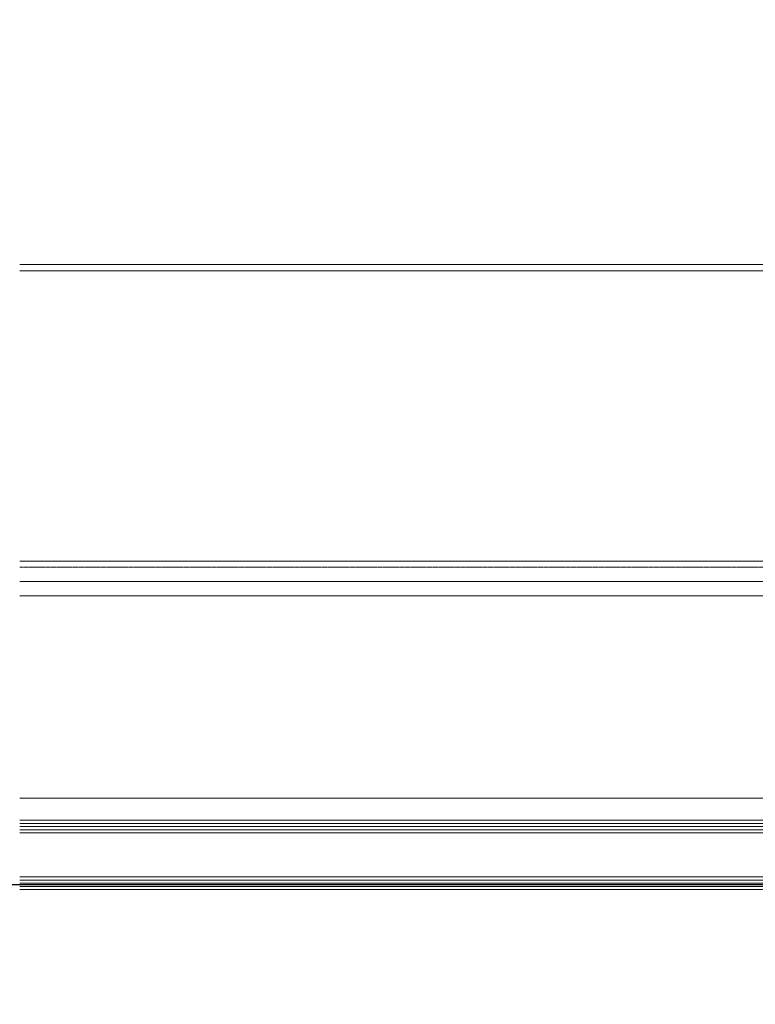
# Model space of a CAD drawing. Header units: millimetres. Extents: x -226731 to 126254, y -16359 to 60195.
# Tile 112 of 256: x -158869 to -158635, y 10462 to 10775. Entities that reach past the tile are written whole.
import ezdxf

# ---------------------------------------------------------------- set-up
doc = ezdxf.new("R2010")
doc.units = ezdxf.units.MM
doc.header["$LTSCALE"] = 0.1
doc.header["$MEASUREMENT"] = 0
doc.linetypes.add('HIDDEN', pattern=[0.375, 0.25, -0.125])
for name, color, linetype, lineweight in [('0_CCE_ FF_SIDE WALL SPRINKLER', 6, 'Continuous', 0), ('3_Hatch', 8, 'Continuous', 0), ('SPRINKLER COVERAGE AREA', 1, 'Continuous', 9)]:
    doc.layers.add(name, color=color, linetype=linetype, lineweight=lineweight)
doc.layers.add('AREA LINE', color=3, linetype='Continuous', plot=False)
doc.layers.add('FIRE FIGHTING SERVICES', color=5, linetype='Continuous')

# ---------------------------------------------------------------- blocks, each defined once
blk = doc.blocks.new('*U430')
at = {"layer": '3_Hatch', "color": 8}
for p, q in [((-29.99, 199.78), (-1079.99, 199.78)), ((-28.4, 105.47), (-1079.99, 105.47)), ((-30.03, 98.97), (-1079.99, 98.97)), ((-29.51, 94.41), (-1079.99, 94.41)), ((-29.56, 30.01), (-1079.99, 30.01)), ((-1079.99, 23, 0), (-7.48, 23)), ((-1079.99, 22, 0), (-7.48, 22)), ((-1079.99, 21, 0), (-7.48, 21)), ((-1079.99, 20, 0), (-7.48, 20)), ((-1079.99, 19, 0), (-7.48, 19)), ((-1079.99, 5, 0), (-7.48, 5)), ((-1079.99, 4, 0), (-7.48, 4)), ((-1079.99, 3, 0), (-7.48, 3)), ((-1079.99, 2, 0), (-7.48, 2)), ((-1079.99, 1, 0), (-7.48, 1))]:
    blk.add_line(p, q, dxfattribs=at)
at = {"layer": '3_Hatch', "color": 8, "linetype": 'HIDDEN', "ltscale": 5}
blk.add_line((-29.99, 197.78), (-1079.99, 197.78), dxfattribs=at)
at = {"layer": '3_Hatch', "color": 8, "linetype": 'HIDDEN'}
blk.add_line((-30.03, 103.48), (-1079.99, 103.48), dxfattribs=at)
blk = doc.blocks.new('A$C2AD535C3')
at = {"layer": 'SPRINKLER COVERAGE AREA', "color": 1}
blk.add_circle((0, 0), 2500, dxfattribs=at)
blk = doc.blocks.new('G$C3584CA52')
at = {"layer": '0_CCE_ FF_SIDE WALL SPRINKLER', "color": 240, "xscale": -0.6, "yscale": 0.6, "zscale": 0.6}
for p in [(2806.02, -9259), (5355.33, -9259)]:
    blk.add_blockref('A$C2AD535C3', p, dxfattribs=at)

msp = doc.modelspace()

# ---------------------------------------------------------------- linework, layer by layer
at = {"layer": 'AREA LINE', "color": 8}
msp.add_lwpolyline([(-164851.16, 10499.63), (-155388.73, 10499.63), (-155388.73, 11199.63), (-154208.69, 11199.63), (-154208.69, 10499.63), (-152367.94, 10499.63)], dxfattribs=at)

# ---------------------------------------------------------------- block references
at = {"layer": '3_Hatch', "color": 8}
msp.add_blockref('*U430', (-157788.7, 10497.02), dxfattribs=at)
at = {"layer": 'FIRE FIGHTING SERVICES'}
msp.add_blockref('G$C3584CA52', (-163018.33, 21220.5), dxfattribs=at)

doc.saveas('drawing.dxf')
